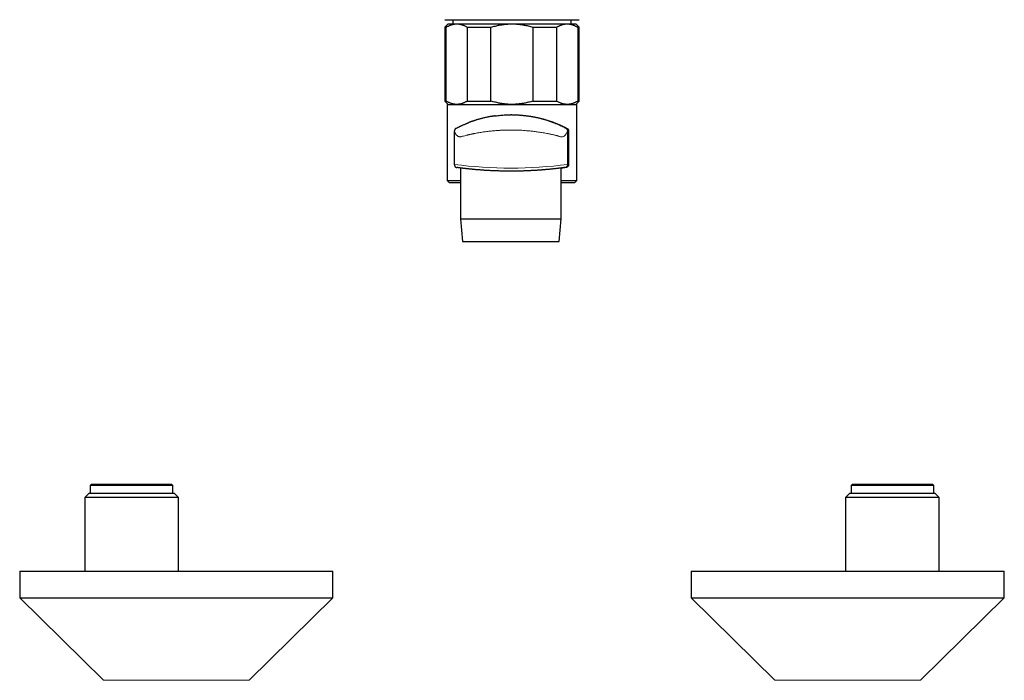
# Model space of a CAD drawing. Header units: millimetres. Extents: x 8 to 1269, y 12 to 684.
# Tile 21 of 51: x 538 to 758, y 395 to 543. Entities that reach past the tile are written whole.
import ezdxf

# ---------------------------------------------------------------- set-up
doc = ezdxf.new("R2010")
doc.units = ezdxf.units.MM

msp = doc.modelspace()

# ---------------------------------------------------------------- linework, layer by layer
at = {"color": 7, "linetype": 'Continuous', "lineweight": 30}
for p, q in [((633, 542.7), (648, 542.7)), ((633.75, 541.77), (633, 541.02)), ((633.75, 541.77), (635.65, 541.77)), ((634.78, 542.7), (634.78, 541.77)), ((635.65, 541.77), (647.99, 541.77)), ((647.99, 541.77), (660.34, 541.77)), ((648, 542.7), (663, 542.7)), ((660.34, 541.77), (662.25, 541.77)), ((661.22, 541.77), (661.22, 542.7)), ((663, 541.02), (662.25, 541.77)), ((633, 541.02), (633, 524.52)), ((633, 541.02), (633.31, 541.02)), ((633.31, 524.52), (633.31, 541.02)), ((637.99, 541.02), (643.3, 541.02)), ((637.99, 541.02), (637.99, 524.52)), ((643.3, 524.52), (643.3, 541.02)), ((652.67, 541.02), (657.99, 541.02)), ((652.67, 541.02), (652.67, 524.52)), ((657.99, 524.52), (657.99, 541.02)), ((662.68, 541.02), (662.68, 524.52)), ((662.68, 541.02), (663, 541.02)), ((663, 524.52), (663, 541.02)), ((633, 524.52), (633.75, 523.77)), ((633, 524.52), (633.31, 524.52)), ((633.5, 523.77), (633.5, 506.77)), ((633.5, 523.77), (662.5, 523.77)), ((637.99, 524.52), (643.3, 524.52)), ((652.67, 524.52), (657.99, 524.52)), ((662.25, 523.77), (663, 524.52)), ((662.5, 506.77), (662.5, 523.77)), ((662.68, 524.52), (663, 524.52)), ((647.99, 521.44), (647.75, 521.44)), ((635.11, 517.78), (635.11, 517.79)), ((635.11, 517.79), (635.11, 510.35)), ((660.41, 517.79), (660.41, 510.35)), ((660.64, 517.79), (660.64, 510.35)), ((635.11, 510.35), (635.11, 510.35)), ((636.52, 509.55), (636.52, 498.2)), ((647.75, 508.84), (647.75, 508.84)), ((659, 498.2), (659, 509.55)), ((633.5, 506.77), (634, 506.27)), ((633.5, 506.77), (636.52, 506.77)), ((636.52, 506.27), (634, 506.27)), ((659, 506.77), (662.5, 506.77)), ((662, 506.27), (659, 506.27)), ((662, 506.27), (662.5, 506.77)), ((636.52, 498.2), (636.96, 493.16)), ((636.52, 498.2), (648.2, 498.2)), ((648.2, 498.2), (659, 498.2)), ((658.56, 493.16), (659, 498.2)), ((636.96, 493.16), (648.18, 493.16)), ((648.18, 493.16), (658.56, 493.16)), ((554.05, 438.89), (553.75, 438.59)), ((553.75, 438.59), (553.75, 436.89)), ((572.25, 438.59), (553.75, 438.59)), ((554.05, 438.89), (571.95, 438.89)), ((572.25, 438.59), (571.95, 438.89)), ((572.25, 436.89), (572.25, 438.59)), ((724.05, 438.89), (723.75, 438.59)), ((723.75, 438.59), (723.75, 436.89)), ((742.25, 438.59), (723.75, 438.59)), ((724.05, 438.89), (741.95, 438.89)), ((742.25, 438.59), (741.95, 438.89)), ((742.25, 436.89), (742.25, 438.59)), ((553.52, 436.89), (552.52, 435.89)), ((552.52, 435.89), (552.52, 419.47)), ((573.48, 435.89), (552.52, 435.89)), ((553.52, 436.89), (572.48, 436.89)), ((573.48, 435.89), (572.48, 436.89)), ((573.48, 419.47), (573.48, 435.89)), ((723.52, 436.89), (722.52, 435.89)), ((722.52, 435.89), (722.52, 419.47)), ((743.48, 435.89), (722.52, 435.89)), ((723.52, 436.89), (742.48, 436.89)), ((743.48, 435.89), (742.48, 436.89)), ((743.48, 419.47), (743.48, 435.89)), ((538, 419.47), (538, 413.47)), ((538, 419.47), (608, 419.47)), ((608, 413.47), (608, 419.47)), ((688, 419.47), (688, 413.47)), ((688, 419.47), (758, 419.47)), ((758, 413.47), (758, 419.47)), ((538, 413.47), (556.75, 395.04)), ((538, 413.47), (608, 413.47)), ((589.25, 395.04), (608, 413.47)), ((688, 413.47), (706.75, 395.04)), ((688, 413.47), (758, 413.47)), ((739.25, 395.04), (758, 413.47))]:
    msp.add_line(p, q, dxfattribs=at)
at = {"color": 252, "linetype": 'Continuous', "lineweight": 0}
for p, q in [((660.04, 518.41), (660.27, 518.41)), ((660.64, 517.79), (660.41, 517.79)), ((659.8, 509.65), (659.8, 509.65)), ((660.04, 509.65), (659.8, 509.65)), ((660.41, 510.35), (660.64, 510.35)), ((556.75, 395.04), (589.25, 395.04)), ((706.75, 395.04), (739.25, 395.04))]:
    msp.add_line(p, q, dxfattribs=at)
for centre, radius, start, end in [((647.76, 609.54), 100, 262.7324, 277.2677), ((659.71, 510.35), 0.7, 277.6903, 0)]:
    msp.add_arc(centre, radius, start, end, dxfattribs=at)
at = {"color": 7, "linetype": 'Continuous', "lineweight": 30}
for points, knots in [([(633.31, 541.02), (633.39, 541.06), (633.55, 541.16), (633.78, 541.28), (634, 541.39), (634.2, 541.47), (634.38, 541.54), (634.56, 541.6), (634.77, 541.66), (634.99, 541.71), (635.24, 541.75), (635.46, 541.76), (635.6, 541.77), (635.65, 541.77)], [0, 0, 0, 0, 0.102608, 0.205234, 0.307838, 0.38515, 0.462461, 0.539121, 0.615779, 0.7218, 0.827851, 0.93387, 1, 1, 1, 1]), ([(635.65, 541.77), (635.74, 541.76), (635.91, 541.76), (636.17, 541.73), (636.41, 541.69), (636.63, 541.63), (636.82, 541.58), (637.01, 541.51), (637.23, 541.42), (637.47, 541.31), (637.73, 541.17), (637.91, 541.07), (637.99, 541.02)], [0, 0, 0, 0, 0.109491, 0.219018, 0.32851, 0.411237, 0.493965, 0.57546, 0.656956, 0.771291, 0.885658, 1, 1, 1, 1]), ([(643.3, 541.02), (643.47, 541.07), (643.79, 541.16), (644.28, 541.29), (644.73, 541.4), (645.14, 541.49), (645.52, 541.56), (645.89, 541.61), (646.32, 541.67), (646.79, 541.72), (647.31, 541.75), (647.71, 541.77), (647.94, 541.77), (647.99, 541.77)], [0, 0, 0, 0, 0.106294, 0.212608, 0.318897, 0.399016, 0.479134, 0.558524, 0.637913, 0.748041, 0.858205, 0.968331, 1, 1, 1, 1]), ([(647.99, 541.77), (648.16, 541.76), (648.51, 541.76), (649.03, 541.73), (649.51, 541.69), (649.94, 541.63), (650.33, 541.58), (650.71, 541.51), (651.14, 541.42), (651.62, 541.31), (652.15, 541.17), (652.5, 541.07), (652.67, 541.02)], [0, 0, 0, 0, 0.109491, 0.219018, 0.32851, 0.411237, 0.493965, 0.57546, 0.656956, 0.771291, 0.885658, 1, 1, 1, 1]), ([(657.99, 541.02), (658.07, 541.06), (658.22, 541.16), (658.46, 541.28), (658.68, 541.39), (658.88, 541.47), (659.07, 541.55), (659.28, 541.61), (659.5, 541.67), (659.73, 541.72), (659.95, 541.75), (660.16, 541.76), (660.28, 541.77), (660.34, 541.77)], [0, 0, 0, 0, 0.1026086, 0.2052345, 0.3078387, 0.3851505, 0.462462, 0.5567033, 0.6510107, 0.7453359, 0.8396351, 0.9338695, 1, 1, 1, 1]), ([(660.34, 541.77), (660.4, 541.77), (660.53, 541.76), (660.73, 541.75), (660.92, 541.72), (661.12, 541.68), (661.31, 541.63), (661.51, 541.58), (661.7, 541.51), (661.9, 541.43), (662.09, 541.34), (662.29, 541.24), (662.48, 541.14), (662.62, 541.06), (662.68, 541.02)], [0, 0, 0, 0, 0.082007, 0.164014, 0.246407, 0.328817, 0.411211, 0.493323, 0.575436, 0.659715, 0.744007, 0.828288, 0.914144, 1, 1, 1, 1]), ([(635.65, 523.77), (635.57, 523.77), (635.39, 523.77), (635.13, 523.8), (634.89, 523.84), (634.68, 523.9), (634.48, 523.96), (634.29, 524.02), (634.08, 524.11), (633.84, 524.22), (633.58, 524.36), (633.4, 524.46), (633.31, 524.52)], [0, 0, 0, 0, 0.109491, 0.219018, 0.32851, 0.411237, 0.493965, 0.57546, 0.656956, 0.771291, 0.885658, 1, 1, 1, 1]), ([(637.99, 524.52), (637.91, 524.47), (637.76, 524.37), (637.52, 524.25), (637.31, 524.14), (637.11, 524.06), (636.93, 523.99), (636.75, 523.93), (636.54, 523.87), (636.31, 523.82), (636.06, 523.79), (635.84, 523.77), (635.71, 523.77), (635.65, 523.77)], [0, 0, 0, 0, 0.102608, 0.205234, 0.307838, 0.38515, 0.462461, 0.539121, 0.615779, 0.7218, 0.827851, 0.93387, 1, 1, 1, 1]), ([(647.99, 523.77), (647.94, 523.77), (647.72, 523.77), (647.33, 523.78), (646.83, 523.81), (646.37, 523.86), (645.95, 523.91), (645.57, 523.97), (645.2, 524.04), (644.78, 524.12), (644.32, 524.23), (643.81, 524.36), (643.47, 524.47), (643.3, 524.52)], [0, 0, 0, 0, 0.031669, 0.1378, 0.243966, 0.3501, 0.430249, 0.510399, 0.589434, 0.668469, 0.778968, 0.889495, 1, 1, 1, 1]), ([(652.67, 524.52), (652.51, 524.47), (652.17, 524.36), (651.67, 524.23), (651.2, 524.12), (650.77, 524.03), (650.39, 523.97), (650, 523.91), (649.61, 523.86), (649.21, 523.82), (648.8, 523.79), (648.4, 523.77), (648.12, 523.77), (647.99, 523.77)], [0, 0, 0, 0, 0.10967, 0.219362, 0.329026, 0.411719, 0.494411, 0.576298, 0.658185, 0.743623, 0.829094, 0.914564, 1, 1, 1, 1]), ([(660.34, 523.77), (660.25, 523.77), (660.07, 523.77), (659.81, 523.8), (659.57, 523.84), (659.36, 523.9), (659.16, 523.96), (658.97, 524.02), (658.75, 524.11), (658.51, 524.22), (658.25, 524.36), (658.08, 524.46), (657.99, 524.52)], [0, 0, 0, 0, 0.109491, 0.219018, 0.32851, 0.411237, 0.493965, 0.57546, 0.656956, 0.771291, 0.885658, 1, 1, 1, 1]), ([(662.68, 524.52), (662.6, 524.47), (662.45, 524.37), (662.21, 524.25), (661.99, 524.14), (661.79, 524.06), (661.61, 523.99), (661.43, 523.93), (661.23, 523.87), (661, 523.82), (660.75, 523.79), (660.52, 523.77), (660.39, 523.77), (660.34, 523.77)], [0, 0, 0, 0, 0.102608, 0.205234, 0.307838, 0.38515, 0.462461, 0.539121, 0.615779, 0.7218, 0.827851, 0.93387, 1, 1, 1, 1]), ([(644.27, 521.21), (644.64, 521.26), (645.4, 521.35), (646.57, 521.43), (647.36, 521.44), (647.75, 521.44)], [0, 0, 0, 0, 0.3289231, 0.6653563, 1, 1, 1, 1]), ([(647.99, 521.44), (648.08, 521.44), (648.27, 521.44), (648.54, 521.44), (648.82, 521.43), (649.1, 521.42), (649.37, 521.41), (649.65, 521.39), (649.93, 521.37), (650.21, 521.35), (650.48, 521.32), (650.76, 521.3), (651.04, 521.27), (651.32, 521.23), (651.6, 521.19), (651.87, 521.16), (652.15, 521.11), (652.42, 521.07), (652.68, 521.02), (652.94, 520.97), (653.19, 520.92), (653.45, 520.87), (653.7, 520.82), (653.95, 520.76), (654.2, 520.7), (654.44, 520.64), (654.69, 520.58), (654.93, 520.51), (655.17, 520.45), (655.41, 520.38), (655.65, 520.31), (655.88, 520.23), (656.11, 520.16), (656.34, 520.09), (656.57, 520.01), (656.8, 519.93), (657.03, 519.85), (657.25, 519.77), (657.47, 519.68), (657.68, 519.6), (657.89, 519.51), (658.1, 519.43), (658.31, 519.34), (658.51, 519.26), (658.71, 519.17), (658.9, 519.08), (659.09, 518.99), (659.28, 518.91), (659.46, 518.82), (659.64, 518.74), (659.8, 518.65), (659.96, 518.57), (660.12, 518.49), (660.22, 518.44), (660.27, 518.41)], [0, 0, 0, 0, 0.018453, 0.036915, 0.055403, 0.0739, 0.092494, 0.111097, 0.129727, 0.148366, 0.167397, 0.186438, 0.205507, 0.224584, 0.243763, 0.26295, 0.282165, 0.301388, 0.319841, 0.338302, 0.356785, 0.375276, 0.393849, 0.41243, 0.431033, 0.449643, 0.468573, 0.48751, 0.506469, 0.525436, 0.544481, 0.563533, 0.582606, 0.601687, 0.621437, 0.641195, 0.660975, 0.680762, 0.70063, 0.720505, 0.740402, 0.760307, 0.780532, 0.800766, 0.821021, 0.841285, 0.861631, 0.881985, 0.902363, 0.922748, 0.942044, 0.961347, 0.98067, 1, 1, 1, 1]), ([(635.54, 518.44), (635.59, 518.47), (635.67, 518.51), (635.84, 518.6), (635.99, 518.67), (636.17, 518.76), (636.35, 518.85), (636.54, 518.94), (636.73, 519.03), (636.96, 519.13), (637.23, 519.25), (637.51, 519.37), (637.77, 519.48), (637.96, 519.56), (638.18, 519.64), (638.3, 519.69), (638.38, 519.72)], [0, 0, 0, 0, 0.120064, 0.181587, 0.246225, 0.314368, 0.386349, 0.439711, 0.497012, 0.563257, 0.646511, 0.73393, 0.807398, 0.866027, 0.909875, 1, 1, 1, 1]), ([(644.27, 521.21), (644.27, 521.21), (644.27, 521.21), (644.26, 521.21), (644.25, 521.21), (644.22, 521.2), (644.18, 521.2), (644.13, 521.19), (644.06, 521.18), (643.98, 521.17), (643.89, 521.16), (643.79, 521.14), (643.68, 521.12), (643.55, 521.1), (643.42, 521.08), (643.21, 521.05), (642.95, 521), (642.6, 520.93), (642.23, 520.86), (641.86, 520.78), (641.5, 520.69), (641.18, 520.61), (640.88, 520.53), (640.59, 520.45), (640.3, 520.37), (640.03, 520.29), (639.77, 520.21), (639.53, 520.13), (639.31, 520.05), (639.1, 519.98), (638.9, 519.91), (638.73, 519.85), (638.59, 519.8), (638.48, 519.76), (638.4, 519.73), (638.36, 519.71), (638.36, 519.71)], [0, 0, 0, 0, 0.001, 0.002052, 0.004543, 0.007818, 0.012028, 0.019213, 0.028275, 0.039262, 0.051384, 0.065259, 0.080903, 0.098333, 0.117567, 0.137698, 0.185262, 0.23303, 0.290253, 0.347881, 0.405722, 0.454824, 0.503829, 0.552681, 0.601467, 0.65022, 0.698573, 0.743409, 0.787526, 0.830867, 0.873272, 0.91461, 0.943308, 0.971392, 0.999141, 1, 1, 1, 1]), ([(635.52, 518.43), (635.51, 518.43), (635.51, 518.43), (635.49, 518.42), (635.48, 518.41), (635.47, 518.4), (635.46, 518.4), (635.44, 518.39), (635.43, 518.38), (635.42, 518.38), (635.42, 518.37), (635.41, 518.37), (635.41, 518.37), (635.4, 518.37), (635.4, 518.36), (635.4, 518.36), (635.39, 518.35), (635.38, 518.34), (635.37, 518.33), (635.36, 518.32), (635.35, 518.31), (635.33, 518.3), (635.32, 518.29), (635.31, 518.28), (635.31, 518.27), (635.3, 518.26), (635.3, 518.26), (635.29, 518.25), (635.28, 518.24), (635.27, 518.23), (635.25, 518.2), (635.23, 518.17), (635.2, 518.13), (635.18, 518.09), (635.16, 518.03), (635.13, 517.96), (635.12, 517.88), (635.11, 517.81), (635.11, 517.78)], [0, 0, 0, 0, 0.033546, 0.097231, 0.156095, 0.205603, 0.245872, 0.277174, 0.300174, 0.309091, 0.316818, 0.320454, 0.32407, 0.326021, 0.328242, 0.333821, 0.350608, 0.37568, 0.409322, 0.449805, 0.48513, 0.513344, 0.53488, 0.550683, 0.55714, 0.563232, 0.569554, 0.576647, 0.594241, 0.61251, 0.646674, 0.679378, 0.712865, 0.750347, 0.797895, 0.855891, 0.923634, 1, 1, 1, 1]), ([(660.27, 518.41), (660.29, 518.4), (660.32, 518.39), (660.37, 518.35), (660.42, 518.31), (660.47, 518.26), (660.51, 518.22), (660.54, 518.17), (660.56, 518.13), (660.58, 518.08), (660.6, 518.04), (660.61, 518), (660.63, 517.96), (660.63, 517.91), (660.64, 517.86), (660.64, 517.82), (660.64, 517.79)], [0, 0, 0, 0, 0.10013, 0.199918, 0.299479, 0.39892, 0.498263, 0.562277, 0.623213, 0.687794, 0.748725, 0.792226, 0.833976, 0.87433, 0.936917, 1, 1, 1, 1]), ([(635.11, 510.35), (635.11, 510.34), (635.11, 510.33), (635.11, 510.29), (635.12, 510.24), (635.13, 510.18), (635.14, 510.13), (635.16, 510.08), (635.18, 510.04), (635.2, 509.99), (635.23, 509.95), (635.26, 509.91), (635.29, 509.88), (635.32, 509.84), (635.36, 509.81), (635.39, 509.78), (635.43, 509.76), (635.47, 509.74), (635.5, 509.72), (635.54, 509.7), (635.57, 509.69), (635.6, 509.68), (635.63, 509.67), (635.65, 509.66), (635.67, 509.66), (635.68, 509.66), (635.69, 509.66), (635.69, 509.65), (635.7, 509.65), (635.7, 509.65), (635.71, 509.65), (635.71, 509.65), (635.71, 509.65), (635.71, 509.65), (635.71, 509.65)], [0, 0, 0, 0, 0.001212, 0.047738, 0.093702, 0.139113, 0.183972, 0.228272, 0.272003, 0.315145, 0.357672, 0.399548, 0.440729, 0.481157, 0.520761, 0.55945, 0.59711, 0.633595, 0.668715, 0.702213, 0.733709, 0.762546, 0.787403, 0.806557, 0.820465, 0.831291, 0.840943, 0.851052, 0.862706, 0.877648, 0.898234, 0.92821, 0.974371, 1, 1, 1, 1]), ([(659.8, 509.65), (659.8, 509.65), (659.8, 509.65), (659.78, 509.65), (659.75, 509.64), (659.71, 509.64), (659.67, 509.63), (659.61, 509.63), (659.55, 509.62), (659.47, 509.61), (659.39, 509.6), (659.3, 509.59), (659.22, 509.57), (659.12, 509.56), (659, 509.55), (658.85, 509.53), (658.69, 509.51), (658.52, 509.49), (658.34, 509.47), (658.15, 509.44), (657.95, 509.42), (657.75, 509.4), (657.55, 509.38), (657.38, 509.36), (657.19, 509.34), (656.97, 509.32), (656.71, 509.29), (656.44, 509.26), (656.16, 509.24), (655.87, 509.21), (655.58, 509.18), (655.29, 509.16), (654.99, 509.13), (654.71, 509.11), (654.47, 509.09), (654.21, 509.07), (653.91, 509.05), (653.56, 509.03), (653.21, 509.01), (652.85, 508.99), (652.48, 508.97), (652.12, 508.95), (651.76, 508.93), (651.4, 508.92), (651.07, 508.9), (650.78, 508.89), (650.48, 508.88), (650.13, 508.87), (649.74, 508.86), (649.34, 508.86), (648.94, 508.85), (648.54, 508.85), (648.15, 508.84), (647.77, 508.84), (647.38, 508.84), (647.04, 508.84), (646.74, 508.85), (646.43, 508.85), (646.08, 508.86), (645.69, 508.87), (645.29, 508.88), (644.9, 508.89), (644.52, 508.9), (644.14, 508.91), (643.78, 508.93), (643.42, 508.95), (643.1, 508.96), (642.83, 508.98), (642.55, 508.99), (642.23, 509.01), (641.88, 509.03), (641.53, 509.06), (641.19, 509.08), (640.86, 509.11), (640.54, 509.13), (640.24, 509.16), (639.94, 509.18), (639.68, 509.2), (639.46, 509.22), (639.28, 509.24), (639.1, 509.26), (638.91, 509.28), (638.7, 509.3), (638.49, 509.32), (638.28, 509.34), (638.07, 509.36), (637.87, 509.39), (637.68, 509.41), (637.5, 509.43), (637.32, 509.45), (637.16, 509.47), (637.03, 509.48), (636.89, 509.5), (636.74, 509.52), (636.59, 509.54), (636.44, 509.56), (636.31, 509.57), (636.19, 509.59), (636.09, 509.6), (636, 509.61), (635.92, 509.62), (635.87, 509.63), (635.82, 509.64), (635.79, 509.64), (635.76, 509.65), (635.73, 509.65), (635.72, 509.65), (635.72, 509.65), (635.72, 509.65)], [0, 0, 0, 0, 0.0063539, 0.0162012, 0.0260486, 0.0358911, 0.0447813, 0.0536733, 0.0625636, 0.0715836, 0.0806056, 0.0896256, 0.0964225, 0.1032193, 0.1137668, 0.1243229, 0.1348821, 0.1454383, 0.1559859, 0.166061, 0.1761412, 0.1862214, 0.1962965, 0.2030869, 0.2098773, 0.2205207, 0.2311727, 0.2418277, 0.2524799, 0.2631232, 0.273289, 0.2834597, 0.2936305, 0.3037962, 0.3106475, 0.3174987, 0.3282598, 0.3390299, 0.349803, 0.360573, 0.3713341, 0.3816161, 0.3919033, 0.4021904, 0.4124724, 0.4194037, 0.4263351, 0.4371059, 0.4478857, 0.4586686, 0.4694484, 0.4802192, 0.490512, 0.5008102, 0.5111083, 0.5214012, 0.5283404, 0.5352797, 0.5460188, 0.5567667, 0.5675177, 0.5782658, 0.5890048, 0.5992656, 0.6095316, 0.6197977, 0.6300585, 0.6369754, 0.6438923, 0.6546481, 0.665413, 0.6761808, 0.6869456, 0.6977015, 0.7079781, 0.7182598, 0.7285416, 0.7388181, 0.7457456, 0.7526731, 0.7593591, 0.7660451, 0.7749979, 0.7839525, 0.7929052, 0.8019881, 0.8110728, 0.8201556, 0.8293722, 0.8385906, 0.8478071, 0.8547527, 0.8616982, 0.8723984, 0.8831077, 0.8938201, 0.9045293, 0.9152295, 0.925459, 0.9356938, 0.9459287, 0.9561582, 0.9630567, 0.9699553, 0.978956, 0.9879568, 0.9969798, 1, 1, 1, 1]), ([(660.04, 509.65), (659.94, 509.64), (659.74, 509.61), (659.42, 509.57), (659.17, 509.54), (659.03, 509.52), (659, 509.52)], [0, 0, 0, 0, 0.305778, 0.612363, 0.919353, 1, 1, 1, 1]), ([(660.64, 510.35), (660.64, 510.34), (660.64, 510.32), (660.64, 510.28), (660.63, 510.22), (660.62, 510.15), (660.6, 510.09), (660.58, 510.04), (660.55, 509.99), (660.51, 509.93), (660.46, 509.87), (660.4, 509.81), (660.35, 509.77), (660.29, 509.74), (660.23, 509.7), (660.17, 509.68), (660.1, 509.66), (660.06, 509.66), (660.04, 509.65)], [0, 0, 0, 0, 0.002379, 0.043739, 0.086352, 0.138705, 0.192545, 0.234337, 0.276147, 0.361835, 0.439336, 0.516871, 0.59629, 0.675721, 0.756295, 0.836874, 0.918437, 1, 1, 1, 1])]:
    msp.add_open_spline(points, degree=3, knots=knots, dxfattribs=at)
at = {"color": 252, "linetype": 'Continuous', "lineweight": 0}
for points, knots in [([(647.75, 521.44), (647.76, 521.44), (647.96, 521.45), (648.36, 521.44), (648.96, 521.42), (649.55, 521.38), (650.13, 521.34), (650.71, 521.28), (651.34, 521.2), (652.02, 521.1), (652.74, 520.97), (653.42, 520.83), (654.08, 520.68), (654.71, 520.51), (655.29, 520.34), (655.84, 520.17), (656.22, 520.05), (656.47, 519.96), (656.59, 519.92), (656.71, 519.88), (656.8, 519.84), (656.89, 519.81), (656.99, 519.77), (657.1, 519.73), (657.21, 519.69), (657.3, 519.66), (657.41, 519.62), (657.54, 519.56), (657.73, 519.49), (657.96, 519.39), (658.23, 519.28), (658.5, 519.16), (658.74, 519.05), (658.94, 518.96), (659.21, 518.83), (659.52, 518.68), (659.81, 518.53), (660, 518.43), (660.02, 518.42), (660.04, 518.41)], [0, 0, 0, 0, 0.00077, 0.036515, 0.072076, 0.107538, 0.142986, 0.178508, 0.214188, 0.261655, 0.308571, 0.355144, 0.401585, 0.448106, 0.494638, 0.54053, 0.586486, 0.598793, 0.611048, 0.623259, 0.634098, 0.64147, 0.652706, 0.667297, 0.678201, 0.688007, 0.696735, 0.709131, 0.725428, 0.74564, 0.769776, 0.794028, 0.815285, 0.83356, 0.848874, 0.892135, 0.93093, 0.966394, 1, 1, 1, 1]), ([(660.41, 517.79), (660.41, 517.78), (660.4, 517.76), (660.35, 517.63), (660.27, 517.43), (660.14, 517.21), (659.99, 516.99), (659.82, 516.81), (659.63, 516.66), (659.43, 516.56), (659.2, 516.5), (658.97, 516.52), (658.72, 516.59), (658.51, 516.65), (658.35, 516.7), (658.25, 516.73), (658.14, 516.76), (658.02, 516.79), (657.91, 516.81), (657.82, 516.83), (657.7, 516.86), (657.52, 516.9), (657.22, 516.98), (656.86, 517.06), (656.52, 517.13), (656.26, 517.19), (655.76, 517.29), (655, 517.43), (653.94, 517.59), (652.93, 517.73), (651.82, 517.85), (650.57, 517.96), (649.17, 518.03), (647.95, 518.05), (646.93, 518.04), (646.09, 518.01), (645.24, 517.97), (644.4, 517.91), (643.52, 517.84), (642.58, 517.73), (641.57, 517.6), (640.51, 517.43), (639.74, 517.29), (639.24, 517.18), (639.01, 517.14), (638.78, 517.09), (638.55, 517.04), (638.34, 516.99), (638.13, 516.94), (637.92, 516.89), (637.58, 516.81), (637.18, 516.7), (636.83, 516.61), (636.63, 516.56), (636.53, 516.54), (636.44, 516.52), (636.38, 516.51), (636.26, 516.51), (636.09, 516.56), (635.89, 516.66), (635.71, 516.8), (635.54, 516.98), (635.39, 517.18), (635.29, 517.37), (635.22, 517.51), (635.17, 517.63), (635.14, 517.71), (635.12, 517.77), (635.12, 517.78), (635.11, 517.78)], [0, 0, 0, 0, 0.015407, 0.032984, 0.047428, 0.068495, 0.086506, 0.100841, 0.115037, 0.130436, 0.144047, 0.156323, 0.169836, 0.182475, 0.187408, 0.192332, 0.197254, 0.202173, 0.20709, 0.212006, 0.213092, 0.221562, 0.233965, 0.249401, 0.261001, 0.270245, 0.277136, 0.311496, 0.342891, 0.371326, 0.396807, 0.433334, 0.468958, 0.503711, 0.524533, 0.545663, 0.56711, 0.588881, 0.610983, 0.636528, 0.665034, 0.696509, 0.730955, 0.739072, 0.747189, 0.755308, 0.763426, 0.771545, 0.779665, 0.787785, 0.795906, 0.821188, 0.840938, 0.847291, 0.852761, 0.857348, 0.861057, 0.863891, 0.87736, 0.892664, 0.906489, 0.920675, 0.939249, 0.954294, 0.966238, 0.975086, 0.987134, 0.998149, 1, 1, 1, 1])]:
    msp.add_open_spline(points, degree=3, knots=knots, dxfattribs=at)
msp.add_open_spline([(660.41, 517.79), (660.4, 517.86), (660.39, 517.99), (660.32, 518.16), (660.2, 518.31), (660.09, 518.38), (660.04, 518.41)], degree=3, dxfattribs=at)

doc.saveas('drawing.dxf')
